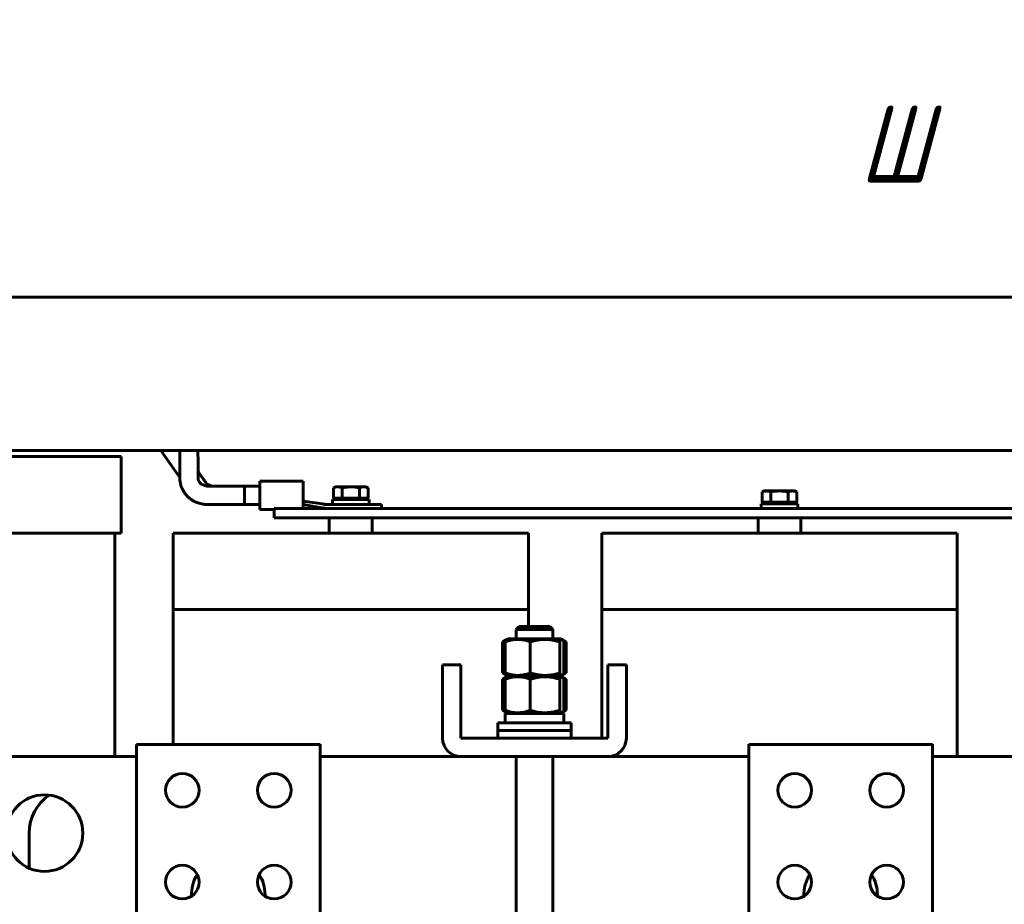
# Model space of a CAD drawing. Header units: millimetres. Extents: x 0 to 297, y 0 to 420.
# Tile 9 of 19: x 102 to 167, y 192 to 250. Entities that reach past the tile are written whole.
import ezdxf

# ---------------------------------------------------------------- set-up
doc = ezdxf.new("R2010")
doc.units = ezdxf.units.MM
doc.linetypes.add('K5LT_BASIC', pattern=[0])
doc.linetypes.add('K5LT_THIN', pattern=[0])
doc.layers.add('Системный слой', color=7, linetype='Continuous')
doc.styles.add('KDIMTEXTSTYLE', font='GOST_AU.SHX', dxfattribs={"width": 0.96, "oblique": 15, "height": 5})
doc.dimstyles.new('KDIMSTYLE (0.20)', dxfattribs={"dimtxt": 5, "dimasz": 1, "dimexe": 2, "dimexo": 0, "dimgap": 1, "dimtad": 1, "dimlfac": 5, "dimtxsty": 'KDIMTEXTSTYLE', "dimsah": 1, "dimcen": 0, "dimdle": 1, "dimadec": 0, "dimazin": 0, "dimtfac": 0.667, "dimtmove": 0, "dimatfit": 3, "dimfxl": 1, "dimtvp": 1, "dimtolj": 1, "dimtzin": 0, "dimarcsym": 0})

# ---------------------------------------------------------------- blocks, each defined once
blk = doc.blocks.new('U0')
at = {"layer": 'Системный слой', "color": 150, "linetype": 'K5LT_BASIC', "lineweight": 60, "true_color": 0x0080ff}
for p, q in [((150.014, 187.843), (150.014, 202.244)), ((150.014, 183.244), (150.014, 186.644))]:
    blk.add_line(p, q, dxfattribs=at)
blk = doc.blocks.new('U1')
at = {"layer": 'Системный слой', "color": 150, "linetype": 'K5LT_BASIC', "lineweight": 60, "true_color": 0x0080ff}
for p, q in [((162.014, 187.844), (162.014, 202.244)), ((162.014, 183.244), (162.014, 186.644))]:
    blk.add_line(p, q, dxfattribs=at)
blk = doc.blocks.new('U2')
at = {"layer": 'Системный слой', "color": 150, "linetype": 'K5LT_BASIC', "lineweight": 60, "true_color": 0x0080ff}
for p, q in [((122.014, 187.844), (122.014, 202.244)), ((122.014, 183.244), (122.014, 186.644))]:
    blk.add_line(p, q, dxfattribs=at)
blk = doc.blocks.new('U11')
at = {"layer": 'Системный слой', "color": 150, "linetype": 'K5LT_BASIC', "lineweight": 60, "true_color": 0x0080ff}
for p, q in [((134.814, 209.144), (134.814, 209.744)), ((134.814, 187.843), (134.814, 201.444))]:
    blk.add_line(p, q, dxfattribs=at)
blk = doc.blocks.new('U12')
at = {"layer": 'Системный слой', "color": 150, "linetype": 'K5LT_BASIC', "lineweight": 60, "true_color": 0x0080ff}
for p, q in [((137.214, 209.144), (137.214, 209.744)), ((137.214, 187.843), (137.214, 201.444))]:
    blk.add_line(p, q, dxfattribs=at)
blk = doc.blocks.new('U36')
at = {"layer": 'Системный слой', "color": 150, "linetype": 'K5LT_BASIC', "lineweight": 60, "true_color": 0x0080ff}
for p, q in [((110.014, 201.444), (101.014, 201.444)), ((131.214, 201.444), (122.014, 201.444)), ((150.014, 201.444), (140.814, 201.444)), ((171.214, 201.444), (162.014, 201.444)), ((190.014, 201.444), (180.814, 201.444)), ((211.014, 201.444), (202.014, 201.444))]:
    blk.add_line(p, q, dxfattribs=at)
blk = doc.blocks.new('U50')
at = {"layer": 'Системный слой', "color": 150, "linetype": 'K5LT_BASIC', "lineweight": 60, "true_color": 0x0080ff}
for p, q in [((137.663, 206.499), (137.718, 206.6)), ((137.718, 206.6), (137.773, 206.654)), ((137.773, 206.654), (137.829, 206.651)), ((137.829, 206.651), (137.865, 206.62)), ((137.865, 206.62), (137.899, 206.568)), ((137.899, 206.568), (137.934, 206.499))]:
    blk.add_line(p, q, dxfattribs=at)
blk = doc.blocks.new('U51')
at = {"layer": 'Системный слой', "color": 150, "linetype": 'K5LT_BASIC', "lineweight": 60, "true_color": 0x0080ff}
for p, q in [((137.665, 204.464), (137.663, 204.468)), ((137.698, 204.399), (137.665, 204.464)), ((137.714, 204.372), (137.698, 204.399)), ((137.722, 204.36), (137.714, 204.372)), ((137.727, 204.355), (137.722, 204.36)), ((137.729, 204.352), (137.727, 204.355)), ((137.73, 204.351), (137.729, 204.352)), ((137.742, 204.337), (137.73, 204.351)), ((137.754, 204.326), (137.742, 204.337)), ((137.759, 204.322), (137.754, 204.326)), ((137.762, 204.32), (137.759, 204.322)), ((137.763, 204.319), (137.762, 204.32)), ((137.764, 204.318), (137.763, 204.319)), ((137.778, 204.311), (137.764, 204.318)), ((137.789, 204.308), (137.778, 204.311)), ((137.794, 204.307), (137.789, 204.308)), ((137.797, 204.307), (137.794, 204.307)), ((137.798, 204.307), (137.797, 204.307)), ((137.799, 204.307), (137.798, 204.307)), ((137.829, 204.316), (137.799, 204.307)), ((137.833, 204.318), (137.829, 204.316)), ((137.851, 204.332), (137.833, 204.318)), ((137.859, 204.341), (137.851, 204.332)), ((137.864, 204.346), (137.859, 204.341)), ((137.866, 204.349), (137.864, 204.346)), ((137.867, 204.35), (137.866, 204.349)), ((137.899, 204.399), (137.867, 204.35)), ((137.934, 204.468), (137.899, 204.399))]:
    blk.add_line(p, q, dxfattribs=at)
blk = doc.blocks.new('U72')
at = {"layer": 'Системный слой', "color": 150, "linetype": 'K5LT_BASIC', "lineweight": 60, "true_color": 0x0080ff}
for p, q in [((114.038, 220.63), (114.032, 221.444)), ((114.042, 220.128), (114.038, 220.63)), ((114.044, 219.877), (114.042, 220.128)), ((114.045, 219.751), (114.044, 219.877)), ((114.045, 219.689), (114.045, 219.751)), ((114.045, 219.657), (114.045, 219.689)), ((114.045, 219.641), (114.045, 219.657)), ((114.045, 219.634), (114.045, 219.641)), ((114.046, 219.63), (114.045, 219.634)), ((114.046, 219.628), (114.046, 219.63)), ((114.046, 219.627), (114.046, 219.628)), ((114.046, 219.626), (114.046, 219.627)), ((114.046, 219.625), (114.046, 219.626)), ((114.046, 219.626), (114.046, 219.626)), ((114.046, 219.626), (114.046, 219.626)), ((114.051, 219.546), (114.046, 219.625)), ((114.046, 219.625), (114.046, 219.625)), ((114.046, 219.625), (114.046, 219.625)), ((114.046, 219.625), (114.046, 219.625)), ((114.058, 219.515), (114.051, 219.546)), ((114.063, 219.499), (114.058, 219.515)), ((114.069, 219.482), (114.063, 219.499)), ((114.071, 219.478), (114.069, 219.482)), ((114.072, 219.475), (114.071, 219.478)), ((114.075, 219.468), (114.072, 219.475)), ((114.076, 219.465), (114.075, 219.468)), ((114.077, 219.464), (114.076, 219.465)), ((114.078, 219.461), (114.077, 219.464)), ((114.079, 219.46), (114.078, 219.461)), ((114.079, 219.458), (114.079, 219.46)), ((114.08, 219.458), (114.079, 219.458)), ((114.08, 219.457), (114.08, 219.458)), ((114.081, 219.455), (114.08, 219.457)), ((114.081, 219.454), (114.081, 219.455)), ((114.082, 219.453), (114.081, 219.454)), ((114.082, 219.452), (114.082, 219.453)), ((114.083, 219.452), (114.082, 219.452)), ((114.083, 219.451), (114.083, 219.452)), ((114.083, 219.45), (114.083, 219.451)), ((114.083, 219.451), (114.083, 219.451)), ((114.083, 219.449), (114.083, 219.45)), ((114.084, 219.449), (114.083, 219.449)), ((114.084, 219.448), (114.084, 219.449)), ((114.084, 219.449), (114.084, 219.449)), ((114.084, 219.447), (114.084, 219.448)), ((114.084, 219.448), (114.084, 219.448)), ((114.084, 219.448), (114.084, 219.448)), ((114.085, 219.446), (114.084, 219.447)), ((114.085, 219.445), (114.085, 219.446)), ((114.085, 219.446), (114.085, 219.446)), ((114.085, 219.446), (114.085, 219.446)), ((114.086, 219.445), (114.085, 219.445)), ((114.086, 219.444), (114.086, 219.445)), ((114.086, 219.443), (114.086, 219.444)), ((114.087, 219.442), (114.086, 219.443)), ((114.086, 219.443), (114.086, 219.443)), ((114.087, 219.441), (114.087, 219.442)), ((114.089, 219.438), (114.087, 219.441)), ((114.087, 219.441), (114.087, 219.441)), ((114.096, 219.423), (114.089, 219.438)), ((114.248, 219.244), (114.096, 219.423)), ((114.606, 219.112), (114.248, 219.244))]:
    blk.add_line(p, q, dxfattribs=at)
blk = doc.blocks.new('U78')
at = {"layer": 'Системный слой', "color": 150, "linetype": 'K5LT_BASIC', "lineweight": 60, "true_color": 0x0080ff}
for p, q in [((112.854, 219.675), (111.615, 221.444)), ((115.082, 217.911), (115.053, 217.911)), ((115.112, 217.911), (115.082, 217.911)), ((115.199, 217.911), (115.112, 217.911)), ((115.242, 217.911), (115.199, 217.911)), ((115.265, 217.911), (115.242, 217.911)), ((115.276, 217.911), (115.265, 217.911)), ((115.282, 217.911), (115.276, 217.911)), ((115.285, 217.911), (115.282, 217.911)), ((115.286, 217.911), (115.285, 217.911)), ((115.287, 217.911), (115.286, 217.911)), ((115.288, 217.911), (115.287, 217.911)), ((115.291, 217.911), (115.288, 217.911)), ((115.295, 217.911), (115.291, 217.911)), ((115.296, 217.911), (115.295, 217.911)), ((115.297, 217.911), (115.296, 217.911)), ((115.298, 217.911), (115.297, 217.911)), ((115.303, 217.911), (115.298, 217.911)), ((115.298, 217.911), (115.298, 217.911)), ((115.319, 217.911), (115.303, 217.911))]:
    blk.add_line(p, q, dxfattribs=at)
blk = doc.blocks.new('U79')
at = {"layer": 'Системный слой', "color": 150, "linetype": 'K5LT_BASIC', "lineweight": 60, "true_color": 0x0080ff}
for p, q in [((114.07, 220.027), (114.042, 220.067)), ((114.275, 219.734), (114.07, 220.027)), ((114.376, 219.591), (114.275, 219.734)), ((114.425, 219.52), (114.376, 219.591)), ((114.452, 219.482), (114.425, 219.52)), ((114.469, 219.458), (114.452, 219.482)), ((114.477, 219.446), (114.469, 219.458)), ((114.482, 219.439), (114.477, 219.446)), ((114.484, 219.436), (114.482, 219.439)), ((114.485, 219.435), (114.484, 219.436)), ((114.485, 219.434), (114.485, 219.435)), ((114.488, 219.431), (114.485, 219.434)), ((114.503, 219.409), (114.488, 219.431)), ((114.514, 219.393), (114.503, 219.409)), ((114.52, 219.385), (114.514, 219.393)), ((114.527, 219.374), (114.52, 219.385)), ((114.529, 219.372), (114.527, 219.374)), ((114.532, 219.368), (114.529, 219.372)), ((114.534, 219.365), (114.532, 219.368)), ((114.535, 219.363), (114.534, 219.365)), ((114.539, 219.358), (114.535, 219.363)), ((114.54, 219.356), (114.539, 219.358)), ((114.542, 219.354), (114.54, 219.356)), ((114.543, 219.352), (114.542, 219.354)), ((114.546, 219.348), (114.543, 219.352)), ((114.548, 219.345), (114.546, 219.348)), ((114.549, 219.344), (114.548, 219.345)), ((114.549, 219.343), (114.549, 219.344)), ((114.55, 219.343), (114.549, 219.343)), ((114.552, 219.34), (114.55, 219.343)), ((114.554, 219.337), (114.552, 219.34)), ((114.556, 219.335), (114.554, 219.337)), ((114.559, 219.331), (114.556, 219.335)), ((114.561, 219.328), (114.559, 219.331)), ((114.562, 219.327), (114.561, 219.328)), ((114.562, 219.326), (114.562, 219.327)), ((114.563, 219.326), (114.562, 219.326)), ((114.566, 219.322), (114.563, 219.326)), ((114.57, 219.317), (114.566, 219.322)), ((114.574, 219.312), (114.57, 219.317)), ((114.577, 219.309), (114.574, 219.312)), ((114.579, 219.307), (114.577, 219.309)), ((114.581, 219.305), (114.579, 219.307)), ((114.583, 219.303), (114.581, 219.305)), ((114.585, 219.301), (114.583, 219.303)), ((114.589, 219.297), (114.585, 219.301)), ((114.592, 219.294), (114.589, 219.297)), ((114.594, 219.292), (114.592, 219.294)), ((114.595, 219.291), (114.594, 219.292)), ((114.603, 219.284), (114.595, 219.291)), ((114.595, 219.291), (114.595, 219.291)), ((114.607, 219.28), (114.603, 219.284)), ((114.609, 219.279), (114.607, 219.28)), ((114.61, 219.278), (114.609, 219.279)), ((114.61, 219.277), (114.61, 219.278)), ((114.612, 219.276), (114.61, 219.277)), ((114.61, 219.277), (114.61, 219.277)), ((114.613, 219.275), (114.612, 219.276)), ((114.614, 219.274), (114.613, 219.275)), ((114.615, 219.273), (114.614, 219.274)), ((114.614, 219.274), (114.614, 219.274)), ((114.616, 219.272), (114.615, 219.273)), ((114.615, 219.273), (114.615, 219.273)), ((114.617, 219.271), (114.616, 219.272)), ((114.616, 219.272), (114.616, 219.272)), ((114.618, 219.27), (114.617, 219.271)), ((114.619, 219.27), (114.618, 219.27)), ((114.619, 219.269), (114.619, 219.27)), ((114.62, 219.269), (114.619, 219.269)), ((114.619, 219.269), (114.619, 219.269)), ((114.62, 219.268), (114.62, 219.269)), ((114.621, 219.268), (114.62, 219.268)), ((114.621, 219.267), (114.621, 219.268)), ((114.621, 219.268), (114.621, 219.268)), ((114.621, 219.268), (114.621, 219.268)), ((114.622, 219.267), (114.621, 219.267)), ((114.623, 219.266), (114.622, 219.267)), ((114.622, 219.267), (114.622, 219.267)), ((114.622, 219.267), (114.622, 219.267)), ((114.622, 219.267), (114.622, 219.267)), ((114.624, 219.266), (114.623, 219.266)), ((114.623, 219.266), (114.623, 219.266)), ((114.624, 219.265), (114.624, 219.266)), ((114.624, 219.266), (114.624, 219.266)), ((114.625, 219.265), (114.624, 219.265)), ((114.625, 219.264), (114.625, 219.265)), ((114.626, 219.264), (114.625, 219.264)), ((114.626, 219.263), (114.626, 219.264)), ((114.626, 219.264), (114.626, 219.264)), ((114.626, 219.264), (114.626, 219.264)), ((114.626, 219.264), (114.626, 219.264)), ((114.627, 219.263), (114.626, 219.263)), ((114.627, 219.262), (114.627, 219.263)), ((114.628, 219.262), (114.627, 219.262)), ((114.631, 219.259), (114.628, 219.262)), ((114.628, 219.262), (114.628, 219.262)), ((114.635, 219.256), (114.631, 219.259)), ((114.64, 219.252), (114.635, 219.256)), ((114.642, 219.25), (114.64, 219.252)), ((114.643, 219.249), (114.642, 219.25)), ((114.644, 219.249), (114.643, 219.249)), ((114.645, 219.248), (114.644, 219.249)), ((114.646, 219.247), (114.645, 219.248)), ((114.645, 219.248), (114.645, 219.248)), ((114.647, 219.247), (114.646, 219.247)), ((114.646, 219.247), (114.646, 219.247)), ((114.646, 219.247), (114.646, 219.247)), ((114.647, 219.246), (114.647, 219.247)), ((114.676, 219.225), (114.647, 219.246)), ((114.776, 219.169), (114.676, 219.225)), ((114.832, 219.147), (114.776, 219.169)), ((114.862, 219.138), (114.832, 219.147)), ((114.877, 219.133), (114.862, 219.138)), ((114.885, 219.131), (114.877, 219.133)), ((114.889, 219.13), (114.885, 219.131)), ((114.891, 219.13), (114.889, 219.13)), ((114.892, 219.13), (114.891, 219.13)), ((114.893, 219.13), (114.892, 219.13)), ((114.893, 219.129), (114.893, 219.13)), ((114.893, 219.13), (114.893, 219.13)), ((114.893, 219.13), (114.893, 219.13)), ((114.894, 219.129), (114.893, 219.129)), ((114.895, 219.129), (114.894, 219.129)), ((114.894, 219.129), (114.894, 219.129)), ((114.896, 219.129), (114.895, 219.129)), ((114.895, 219.129), (114.895, 219.129)), ((114.895, 219.129), (114.895, 219.129)), ((114.897, 219.129), (114.896, 219.129)), ((114.898, 219.129), (114.897, 219.129)), ((114.897, 219.129), (114.897, 219.129)), ((114.898, 219.128), (114.898, 219.129)), ((114.899, 219.128), (114.898, 219.128)), ((114.898, 219.128), (114.898, 219.128)), ((114.9, 219.128), (114.899, 219.128)), ((114.899, 219.128), (114.899, 219.128)), ((114.899, 219.128), (114.899, 219.128)), ((114.901, 219.128), (114.9, 219.128)), ((114.902, 219.128), (114.901, 219.128)), ((114.902, 219.127), (114.902, 219.128)), ((114.909, 219.126), (114.902, 219.127)), ((114.914, 219.125), (114.909, 219.126)), ((114.917, 219.124), (114.914, 219.125)), ((114.918, 219.124), (114.917, 219.124)), ((114.919, 219.124), (114.918, 219.124)), ((114.921, 219.123), (114.919, 219.124)), ((114.919, 219.124), (114.919, 219.124)), ((114.926, 219.122), (114.921, 219.123)), ((114.928, 219.122), (114.926, 219.122)), ((114.939, 219.12), (114.928, 219.122)), ((114.943, 219.119), (114.939, 219.12)), ((114.948, 219.118), (114.943, 219.119)), ((114.952, 219.117), (114.948, 219.118)), ((114.954, 219.117), (114.952, 219.117)), ((114.955, 219.117), (114.954, 219.117)), ((114.956, 219.117), (114.955, 219.117)), ((114.959, 219.116), (114.956, 219.117)), ((114.966, 219.115), (114.959, 219.116)), ((114.972, 219.115), (114.966, 219.115)), ((115.026, 219.111), (114.972, 219.115))]:
    blk.add_line(p, q, dxfattribs=at)
blk = doc.blocks.new('U90')
at = {"layer": 'Системный слой', "color": 150, "linetype": 'K5LT_BASIC', "lineweight": 60, "true_color": 0x0080ff}
for p, q in [((134.289, 209.144), (134.421, 209.144)), ((134.421, 209.144), (137.739, 209.144))]:
    blk.add_line(p, q, dxfattribs=at)
blk = doc.blocks.new('U91')
at = {"layer": 'Системный слой', "color": 150, "linetype": 'K5LT_BASIC', "lineweight": 60, "true_color": 0x0080ff}
for p, q in [((137.663, 208.939), (137.718, 209.04)), ((137.718, 209.04), (137.773, 209.094)), ((137.773, 209.094), (137.829, 209.091)), ((137.829, 209.091), (137.865, 209.06)), ((137.865, 209.06), (137.899, 209.008)), ((137.899, 209.008), (137.934, 208.939))]:
    blk.add_line(p, q, dxfattribs=at)
blk = doc.blocks.new('U92')
at = {"layer": 'Системный слой', "color": 150, "linetype": 'K5LT_BASIC', "lineweight": 60, "true_color": 0x0080ff}
for p, q in [((137.7, 206.835), (137.663, 206.908)), ((137.755, 206.765), (137.7, 206.835)), ((137.811, 206.748), (137.755, 206.765)), ((137.829, 206.756), (137.811, 206.748)), ((137.865, 206.787), (137.829, 206.756)), ((137.899, 206.839), (137.865, 206.787)), ((137.934, 206.908), (137.899, 206.839))]:
    blk.add_line(p, q, dxfattribs=at)
blk = doc.blocks.new('U116')
at = {"layer": 'Системный слой', "color": 150, "linetype": 'K5LT_BASIC', "lineweight": 60, "true_color": 0x0080ff}
for p, q in [((134.007, 204.429), (133.936, 204.468)), ((134.078, 204.394), (134.007, 204.429)), ((134.15, 204.365), (134.078, 204.394))]:
    blk.add_line(p, q, dxfattribs=at)
blk = doc.blocks.new('U117')
at = {"layer": 'Системный слой', "color": 150, "linetype": 'K5LT_BASIC', "lineweight": 60, "true_color": 0x0080ff}
for p, q in [((137.878, 206.602), (137.95, 206.573)), ((137.95, 206.573), (138.021, 206.538)), ((138.021, 206.538), (138.092, 206.499))]:
    blk.add_line(p, q, dxfattribs=at)
blk = doc.blocks.new('U118')
at = {"layer": 'Системный слой', "color": 150, "linetype": 'K5LT_BASIC', "lineweight": 60, "true_color": 0x0080ff}
for p, q in [((133.936, 206.499), (134.007, 206.538)), ((134.007, 206.538), (134.078, 206.573)), ((134.078, 206.573), (134.15, 206.602))]:
    blk.add_line(p, q, dxfattribs=at)
blk = doc.blocks.new('U119')
at = {"layer": 'Системный слой', "color": 150, "linetype": 'K5LT_BASIC', "lineweight": 60, "true_color": 0x0080ff}
for p, q in [((137.95, 204.394), (137.878, 204.365)), ((138.021, 204.429), (137.95, 204.394)), ((138.092, 204.468), (138.021, 204.429))]:
    blk.add_line(p, q, dxfattribs=at)
blk = doc.blocks.new('U132')
at = {"layer": 'Системный слой', "color": 150, "linetype": 'K5LT_BASIC', "lineweight": 60, "true_color": 0x0080ff}
for start, end in [(147.27132, 182.86584), (0, 32.72868), (357.13416, 0)]:
    blk.add_arc((156.014, 192.444), 2.4, start, end, dxfattribs=at)
blk = doc.blocks.new('U137')
at = {"layer": 'Системный слой', "color": 150, "linetype": 'K5LT_BASIC', "lineweight": 60, "true_color": 0x0080ff}
for start, end in [(147.27132, 182.86584), (0, 32.72868), (357.13416, 0)]:
    blk.add_arc((116.014, 192.444), 2.4, start, end, dxfattribs=at)
blk = doc.blocks.new('U139')
at = {"layer": 'Системный слой', "color": 150, "linetype": 'K5LT_BASIC', "lineweight": 60, "true_color": 0x0080ff}
for p, q in [((122.814, 218.23), (125.019, 218.23)), ((125.019, 218.23), (125.214, 218.23))]:
    blk.add_line(p, q, dxfattribs=at)
blk = doc.blocks.new('U143')
at = {"layer": 'Системный слой', "color": 150, "linetype": 'K5LT_BASIC', "lineweight": 60, "true_color": 0x0080ff}
for p, q in [((134.007, 208.978), (134.078, 209.013)), ((134.078, 209.013), (134.15, 209.042)), ((133.936, 208.939), (134.007, 208.978))]:
    blk.add_line(p, q, dxfattribs=at)
blk = doc.blocks.new('U144')
at = {"layer": 'Системный слой', "color": 150, "linetype": 'K5LT_BASIC', "lineweight": 60, "true_color": 0x0080ff}
for p, q in [((137.878, 209.042), (137.95, 209.013)), ((137.95, 209.013), (138.021, 208.978)), ((138.021, 208.978), (138.092, 208.939))]:
    blk.add_line(p, q, dxfattribs=at)
blk = doc.blocks.new('U145')
at = {"layer": 'Системный слой', "color": 150, "linetype": 'K5LT_BASIC', "lineweight": 60, "true_color": 0x0080ff}
for p, q in [((137.95, 206.834), (137.878, 206.805)), ((138.021, 206.869), (137.95, 206.834)), ((138.092, 206.908), (138.021, 206.869))]:
    blk.add_line(p, q, dxfattribs=at)
blk = doc.blocks.new('U146')
at = {"layer": 'Системный слой', "color": 150, "linetype": 'K5LT_BASIC', "lineweight": 60, "true_color": 0x0080ff}
for p, q in [((134.007, 206.869), (133.936, 206.908)), ((134.078, 206.834), (134.007, 206.869)), ((134.15, 206.805), (134.078, 206.834))]:
    blk.add_line(p, q, dxfattribs=at)
blk = doc.blocks.new('KDIMARROW_01')
at = {"layer": 'Системный слой'}
blk.add_hatch(color=0, dxfattribs=at).paths.add_polyline_path([(-5, -0.658), (0, 0), (-5, 0.658), (-4.5, 0)])
at = {"layer": 'Системный слой', "color": 0, "linetype": 'K5LT_THIN', "lineweight": 18}
for p, q in [((-4.5, 0), (-5, 0.658)), ((-5, 0.658), (0, 0)), ((0, 0), (-5, -0.658)), ((-5, -0.658), (-4.5, 0)), ((0, 0), (-1, 0))]:
    blk.add_line(p, q, dxfattribs=at)

msp = doc.modelspace()

# ---------------------------------------------------------------- linework, layer by layer
at = {"layer": 'Системный слой', "color": 150, "linetype": 'K5LT_BASIC', "lineweight": 60, "true_color": 0x0080ff}
for p, q in [((224.014, 231.4436), (88.014, 231.4436)), ((217.014, 221.4436), (95.014, 221.4436)), ((112.8547, 219.6024), (112.8408, 221.4436)), ((94.214, 221.0436), (109.014, 221.0436)), ((109.014, 221.0436), (109.014, 216.0436)), ((120.9117, 219.4443), (118.0762, 219.4443)), ((118.0762, 219.4443), (118.0762, 217.5768)), ((120.9117, 219.4443), (120.9117, 217.9105)), ((114.9768, 219.1109), (114.6495, 219.1109)), ((117.0762, 219.1109), (114.9768, 219.1109)), ((115.053, 219.1109), (115.0526, 219.1109)), ((117.0762, 219.1109), (118.0762, 219.1109)), ((117.0762, 217.9109), (117.0762, 219.1109)), ((123.036, 219.0604), (122.8847, 219.0054)), ((122.8847, 218.3304), (122.8847, 219.0054)), ((123.167, 219.0604), (123.036, 219.0604)), ((124.014, 219.0604), (123.167, 219.0604)), ((123.4493, 218.3304), (123.4493, 219.0054)), ((124.014, 219.0604), (124.861, 219.0604)), ((124.5786, 218.3304), (124.5786, 219.0054)), ((124.992, 219.0604), (124.861, 219.0604)), ((124.992, 219.0604), (125.1433, 219.0054)), ((125.1433, 218.3304), (125.1433, 219.0054)), ((151.036, 218.7936), (150.8847, 218.7385)), ((150.8847, 218.0636), (150.8847, 218.7385)), ((151.167, 218.7936), (151.036, 218.7936)), ((152.014, 218.7936), (151.167, 218.7936)), ((151.4493, 218.0636), (151.4493, 218.7385)), ((152.014, 218.7936), (152.861, 218.7936)), ((152.5786, 218.0636), (152.5786, 218.7385)), ((152.992, 218.7936), (152.861, 218.7936)), ((152.992, 218.7936), (153.1433, 218.7385)), ((153.1433, 218.0636), (153.1433, 218.7385)), ((122.145, 217.9487), (120.9117, 218.1249)), ((122.814, 217.9104), (122.814, 218.2304)), ((123.0969, 218.3304), (122.8847, 218.3304)), ((123.126, 218.2304), (123.026, 218.3304)), ((123.4493, 218.3304), (123.2371, 218.3304)), ((123.8738, 218.3304), (123.4493, 218.3304)), ((124.5786, 218.3304), (124.1542, 218.3304)), ((124.7909, 218.3304), (124.5786, 218.3304)), ((124.902, 218.2304), (125.002, 218.3304)), ((125.1433, 218.3304), (124.9311, 218.3304)), ((125.214, 217.9104), (125.214, 218.2304)), ((151.0969, 218.0636), (150.8847, 218.0636)), ((151.126, 217.9636), (151.026, 218.0636)), ((151.4493, 218.0636), (151.2371, 218.0636)), ((151.8738, 218.0636), (151.4493, 218.0636)), ((152.5786, 218.0636), (152.1542, 218.0636)), ((152.7909, 218.0636), (152.5786, 218.0636)), ((152.902, 217.9636), (153.002, 218.0636)), ((153.1433, 218.0636), (152.9311, 218.0636)), ((117.0762, 217.9109), (118.0762, 217.9109)), ((119.014, 217.5768), (118.0762, 217.5768)), ((119.014, 217.6436), (213.014, 217.6436)), ((119.014, 217.6436), (119.014, 217.0436)), ((121.9909, 217.7186), (120.9117, 217.9105)), ((120.9117, 217.9105), (120.9117, 217.6436)), ((122.0033, 217.7164), (121.9909, 217.7186)), ((122.145, 217.9487), (122.1476, 217.9483)), ((122.1475, 217.9483), (122.2075, 217.9398)), ((122.4128, 217.9104), (122.5679, 217.9104)), ((126.0155, 217.9104), (122.5679, 217.9104)), ((126.0155, 217.9104), (126.0155, 217.6436)), ((150.814, 217.6436), (150.814, 217.9636)), ((150.814, 217.9636), (153.214, 217.9636)), ((153.214, 217.6436), (153.214, 217.9636)), ((119.014, 217.0436), (213.014, 217.0436)), ((122.614, 217.0436), (122.614, 216.0436)), ((125.414, 217.0436), (125.414, 216.0436)), ((150.614, 217.0436), (150.614, 216.0436)), ((153.414, 217.0436), (153.414, 216.0436)), ((94.014, 216.0436), (109.014, 216.0436)), ((108.614, 216.0436), (108.614, 201.4436)), ((112.414, 216.0436), (112.414, 211.0436)), ((112.414, 216.0436), (135.614, 216.0436)), ((135.614, 216.0436), (135.614, 211.0436)), ((140.414, 216.0436), (140.414, 211.0436)), ((140.414, 216.0436), (163.614, 216.0436)), ((163.614, 216.0436), (163.614, 211.0436)), ((112.414, 211.0436), (112.414, 202.2436)), ((112.414, 211.0436), (135.614, 211.0436)), ((112.414, 211.0436), (135.614, 211.0436)), ((135.614, 211.0436), (135.614, 209.9436)), ((140.414, 211.0436), (140.414, 202.6436)), ((140.414, 211.0436), (163.614, 211.0436)), ((140.414, 211.0436), (163.614, 211.0436)), ((163.614, 211.0436), (163.614, 201.4436)), ((135.014, 209.9436), (134.814, 209.7436)), ((137.0174, 209.7436), (134.814, 209.7436)), ((135.014, 209.9436), (137.014, 209.9436)), ((137.014, 209.9436), (137.214, 209.7436)), ((137.214, 209.7436), (137.0174, 209.7436)), ((134.1985, 209.0913), (133.9355, 208.9395)), ((134.289, 209.1436), (134.1985, 209.0913)), ((137.739, 209.1436), (137.8294, 209.0913)), ((137.8294, 209.0913), (138.0924, 208.9395)), ((133.9355, 208.9395), (133.9355, 206.9076)), ((134.0941, 208.9395), (134.0941, 206.9076)), ((135.7435, 208.9395), (135.7435, 206.9076)), ((137.6634, 208.9395), (137.6634, 206.9076)), ((137.9339, 208.9395), (137.9339, 206.9076)), ((138.0924, 208.9395), (138.0924, 206.9076)), ((130.014, 207.4436), (131.214, 207.4436)), ((130.014, 206.2436), (130.014, 207.4436)), ((131.214, 207.4436), (131.214, 206.2436)), ((140.814, 206.2436), (140.814, 207.4436)), ((140.814, 207.4436), (142.014, 207.4436)), ((142.014, 207.4436), (142.014, 206.2436)), ((134.1986, 206.7558), (133.9355, 206.9076)), ((134.1985, 206.6513), (133.9355, 206.4995)), ((133.9355, 206.4995), (133.9355, 204.4676)), ((134.0941, 206.4995), (134.0941, 204.4676)), ((134.289, 206.7036), (134.1985, 206.7558)), ((134.289, 206.7036), (134.1985, 206.6513)), ((134.289, 206.7036), (137.739, 206.7036)), ((134.289, 206.7036), (137.739, 206.7036)), ((135.7435, 206.4995), (135.7435, 204.4676)), ((137.6634, 206.4995), (137.6634, 204.4676)), ((137.739, 206.7036), (138.0924, 206.9076)), ((137.739, 206.7036), (137.8295, 206.7558)), ((137.739, 206.7036), (137.8294, 206.6513)), ((137.8294, 206.6513), (138.0924, 206.4995)), ((137.9339, 206.4995), (137.9339, 204.4676)), ((138.0924, 206.4995), (138.0924, 204.4676)), ((130.014, 206.2436), (130.014, 202.6436)), ((131.214, 202.6436), (131.214, 206.2436)), ((140.814, 206.2436), (140.814, 202.6436)), ((142.014, 202.6436), (142.014, 206.2436)), ((134.1986, 204.3158), (133.9355, 204.4676)), ((134.104, 203.6436), (134.104, 204.2636)), ((134.104, 204.2636), (137.924, 204.2636)), ((134.289, 204.2636), (134.1985, 204.3158)), ((137.739, 204.2636), (137.8295, 204.3158)), ((137.8295, 204.3158), (138.0924, 204.4676)), ((137.924, 203.6436), (137.924, 204.2636)), ((133.614, 203.1436), (133.614, 203.6436)), ((133.614, 203.6436), (138.414, 203.6436)), ((138.414, 203.1436), (138.414, 203.6436)), ((140.814, 202.6436), (131.214, 202.6436)), ((133.614, 202.6436), (133.614, 203.1436)), ((133.614, 203.1436), (138.414, 203.1436)), ((133.614, 203.1436), (138.414, 203.1436)), ((138.414, 202.6436), (138.414, 203.1436)), ((110.014, 202.2436), (122.014, 202.2436)), ((110.014, 183.2436), (110.014, 202.2436)), ((150.014, 202.2436), (162.014, 202.2436)), ((131.214, 201.4436), (140.814, 201.4436)), ((103.014, 194.1523), (103.014, 196.4436))]:
    msp.add_line(p, q, dxfattribs=at)
for centre, radius in [((113.014, 199.2436), 1.1), ((119.014, 199.2436), 1.1), ((153.014, 199.2436), 1.1), ((159.014, 199.2436), 1.1), ((104.014, 196.4436), 2.5), ((113.014, 193.2436), 1.1), ((119.014, 193.2436), 1.1), ((153.014, 193.2436), 1.1), ((159.014, 193.2436), 1.1)]:
    msp.add_circle(centre, radius, dxfattribs=at)
for centre, radius, start, end in [((131.214, 202.6436), 1.2, 180, 270), ((140.814, 202.6436), 1.2, 270, 0), ((106.014, 196.4436), 3, 124.228866, 180)]:
    msp.add_arc(centre, radius, start, end, dxfattribs=at)
for points, knots in [([(117.0762, 217.9109), (117.0309, 217.9109), (116.9855, 217.9109), (116.9128, 217.9109), (116.8854, 217.9109), (116.8442, 217.9109), (116.8305, 217.9109), (116.81, 217.9109), (116.8031, 217.9109), (116.7928, 217.9109), (116.7894, 217.9109), (116.7843, 217.9109), (116.7825, 217.9109), (116.78, 217.9109), (116.7791, 217.9109), (116.7778, 217.9109), (116.7774, 217.9109), (116.7767, 217.9109), (116.7765, 217.9109), (116.776, 217.9109), (116.7758, 217.9109), (116.7753, 217.9109), (116.7751, 217.9109), (116.7746, 217.9109), (116.7744, 217.9109), (116.7737, 217.9109), (116.7733, 217.9109), (116.7722, 217.9109), (116.7715, 217.9109), (116.77, 217.9109), (116.769, 217.9109), (116.7664, 217.9109), (116.7647, 217.9109), (116.7603, 217.9109), (116.7576, 217.9109), (116.7513, 217.9109), (116.7477, 217.9109), (116.7372, 217.9109), (116.7303, 217.9109), (116.7127, 217.9109), (116.702, 217.9109), (116.6767, 217.9109), (116.6621, 217.9109), (116.6201, 217.9109), (116.5927, 217.9109), (116.5224, 217.9109), (116.4795, 217.9109), (116.3783, 217.9109), (116.3199, 217.9109), (116.1519, 217.9109), (116.0423, 217.9109), (115.9076, 217.9109), (115.8823, 217.9109), (115.8508, 217.9109), (115.8447, 217.9109), (115.8262, 217.9109), (115.8139, 217.9109), (115.7769, 217.9109), (115.7523, 217.9109), (115.6784, 217.9109), (115.629, 217.9109), (115.5196, 217.9109), (115.4596, 217.9109), (115.368, 217.9109), (115.3371, 217.9109), (115.2974, 217.9109), (115.2886, 217.9109), (115.271, 217.9109), (115.2622, 217.9109), (115.2503, 217.9109), (115.2472, 217.9109), (115.2378, 217.9109), (115.2315, 217.9109), (115.2127, 217.9109), (115.2002, 217.9109), (115.1626, 217.9109), (115.1376, 217.9109), (115.0927, 217.9109), (115.0729, 217.9109), (115.047, 217.9109), (115.0411, 217.9109), (115.0161, 217.9109), (114.9972, 217.9109), (114.9736, 217.9109), (114.9689, 217.9109), (114.9596, 217.9109), (114.9549, 217.9109), (114.9481, 217.9109), (114.946, 217.9109), (114.9398, 217.9109), (114.9357, 217.9109), (114.9235, 217.9109), (114.9155, 217.9109), (114.8918, 217.9109), (114.8764, 217.9109), (114.8303, 217.9109), (114.8005, 217.9109), (114.7413, 217.9109), (114.7134, 217.9109), (114.662, 217.9109), (114.6388, 217.9108), (114.5896, 217.9119), (114.5638, 217.9132), (114.509, 217.917), (114.4801, 217.9197), (114.3903, 217.9301), (114.3329, 217.9392), (114.2233, 217.9609), (114.1709, 217.9733), (114.0683, 218.0024), (114.0199, 218.0183), (113.9214, 218.0563), (113.8701, 218.0788), (113.7563, 218.1351), (113.6949, 218.1701), (113.6119, 218.2239), (113.5886, 218.2398), (113.5196, 218.2893), (113.4752, 218.3245), (113.4041, 218.3866), (113.3764, 218.4125), (113.2993, 218.4894), (113.2521, 218.5427), (113.165, 218.654), (113.1251, 218.7122), (113.0539, 218.8309), (113.0224, 218.8912), (112.9739, 219.0014), (112.955, 219.052), (112.9183, 219.1676), (112.9018, 219.2325), (112.8757, 219.3618), (112.8656, 219.4291), (112.8568, 219.5316), (112.855, 219.5669), (112.8547, 219.6024)], [0, 0, 0, 0, 0.9411655, 0.9411655, 1.5100373, 1.5100373, 1.7944732, 1.7944732, 1.9366912, 1.9366912, 2.0078001, 2.0078001, 2.0433546, 2.0433546, 2.0611319, 2.0611319, 2.0700205, 2.0700205, 2.0748854, 2.0748854, 2.0797502, 2.0797502, 2.0846151, 2.0846151, 2.08948, 2.08948, 2.0983686, 2.0983686, 2.1122727, 2.1122727, 2.1311922, 2.1311922, 2.1667467, 2.1667467, 2.2223629, 2.2223629, 2.298041, 2.298041, 2.440259, 2.440259, 2.6627241, 2.6627241, 2.9654364, 2.9654364, 3.5343082, 3.5343082, 4.4241687, 4.4241687, 5.635018, 5.635018, 7.9105052, 7.9105052, 8.4364858, 8.4364858, 8.5645218, 8.5645218, 8.8205761, 8.8205761, 9.3325758, 9.3325758, 10.3558327, 10.3558327, 11.5986428, 11.5986428, 12.2206201, 12.2206201, 12.3969428, 12.3969428, 12.5732656, 12.5732656, 12.6359853, 12.6359853, 12.7613992, 12.7613992, 13.0121752, 13.0121752, 13.5139158, 13.5139158, 13.9157932, 13.9157932, 14.0367977, 14.0367977, 14.4244354, 14.4244354, 14.5213448, 14.5213448, 14.6182543, 14.6182543, 14.6619442, 14.6619442, 14.7494414, 14.7494414, 14.9249261, 14.9249261, 15.2780256, 15.2780256, 15.9941911, 15.9941911, 16.5678461, 16.5678461, 17.0102606, 17.0102606, 17.5503791, 17.5503791, 18.1710137, 18.1710137, 19.3818073, 19.3818073, 20.5160965, 20.5160965, 21.5636628, 21.5636628, 22.7315921, 22.7315921, 24.211288, 24.211288, 24.8055189, 24.8055189, 25.9939807, 25.9939807, 26.7909902, 26.7909902, 28.2871403, 28.2871403, 29.7832904, 29.7832904, 31.2547786, 31.2547786, 32.3827257, 32.3827257, 33.7942798, 33.7942798, 35.2485314, 35.2485314, 36, 36, 36, 36]), ([(114.6495, 219.1109), (114.6485, 219.1109), (114.6475, 219.1109), (114.6455, 219.1109), (114.6446, 219.1109), (114.6429, 219.1109), (114.6421, 219.1109), (114.6406, 219.1109), (114.6399, 219.1109), (114.6377, 219.1109), (114.6362, 219.1109), (114.632, 219.111), (114.6292, 219.111), (114.6235, 219.1111), (114.6207, 219.1112), (114.614, 219.1114), (114.6102, 219.1115), (114.6064, 219.1117)], [0, 0, 0, 0, 0.03107235, 0.03107235, 0.05947298, 0.05947298, 0.08235975, 0.08235975, 0.10524653, 0.10524653, 0.14938848, 0.14938848, 0.23441012, 0.23441012, 0.32197529, 0.32197529, 0.43782586, 0.43782586, 0.43782586, 0.43782586]), ([(115.0526, 219.1109), (115.0508, 219.1109), (115.049, 219.1109), (115.0455, 219.1109), (115.0438, 219.1109), (115.0402, 219.1109), (115.0385, 219.111), (115.035, 219.111), (115.0332, 219.111), (115.0303, 219.1111), (115.0291, 219.1111), (115.0276, 219.1111), (115.0274, 219.1111), (115.027, 219.1112), (115.0268, 219.1112), (115.0265, 219.1112), (115.0263, 219.1112), (115.0261, 219.1112)], [0, 0, 0, 0, 0.03009212, 0.03009212, 0.06018424, 0.06018424, 0.09027637, 0.09027637, 0.12036849, 0.12036849, 0.14039627, 0.14039627, 0.14496907, 0.14496907, 0.1477109, 0.1477109, 0.15046061, 0.15046061, 0.15046061, 0.15046061]), ([(123.4493, 219.0054), (123.5428, 219.0224), (123.6374, 219.0364), (123.8258, 219.0554), (123.92, 219.0604), (124.014, 219.0604)], [0.004802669, 0.004802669, 0.004802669, 0.004802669, 0.006225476, 0.006225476, 0.0076482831, 0.0076482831, 0.0076482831, 0.0076482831]), ([(151.4493, 218.7385), (151.5428, 218.7555), (151.6374, 218.7695), (151.8258, 218.7885), (151.92, 218.7936), (152.014, 218.7936)], [0.004802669, 0.004802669, 0.004802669, 0.004802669, 0.006225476, 0.006225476, 0.0076482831, 0.0076482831, 0.0076482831, 0.0076482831]), ([(123.2371, 218.3304), (123.2138, 218.3238), (123.167, 218.3171), (123.1203, 218.3238), (123.0969, 218.3304)], [0, 0, 0, 0, 2.5000056, 5, 5, 5, 5]), ([(124.014, 218.3204), (124.0081, 218.3204), (123.9964, 218.3205), (123.9789, 218.321), (123.9643, 218.3217), (123.9526, 218.3223), (123.9439, 218.3229), (123.9351, 218.3236), (123.9234, 218.3246), (123.9087, 218.326), (123.8911, 218.3281), (123.8795, 218.3296), (123.8738, 218.3304)], [0, 0, 0, 0, 0.125, 0.25, 0.375, 0.4375, 0.5, 0.5625, 0.625, 0.75, 0.875, 1, 1, 1, 1]), ([(151.2371, 218.0636), (151.2138, 218.0569), (151.167, 218.0502), (151.1203, 218.0569), (151.0969, 218.0636)], [0, 0, 0, 0, 2.5000056, 5, 5, 5, 5]), ([(152.014, 218.0536), (152.0081, 218.0536), (151.9964, 218.0537), (151.9789, 218.0541), (151.9643, 218.0548), (151.9526, 218.0555), (151.9439, 218.0561), (151.9351, 218.0567), (151.9234, 218.0577), (151.9087, 218.0592), (151.8911, 218.0612), (151.8795, 218.0628), (151.8738, 218.0636)], [0, 0, 0, 0, 0.125, 0.25, 0.375, 0.4375, 0.5, 0.5625, 0.625, 0.75, 0.875, 1, 1, 1, 1]), ([(122.4128, 217.6436), (122.3493, 217.6564), (122.2836, 217.6684), (122.1472, 217.6919), (122.0763, 217.7035), (122.0033, 217.7164)], [0, 0, 0, 0, 0.0011692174, 0.0011692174, 0.0023384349, 0.0023384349, 0.0023384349, 0.0023384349]), ([(122.4128, 217.9104), (122.392, 217.9136), (122.3714, 217.9166), (122.3391, 217.9213), (122.3286, 217.9228), (122.3123, 217.9251), (122.3069, 217.9259), (122.2959, 217.9274), (122.2906, 217.9282), (122.2734, 217.9306), (122.2564, 217.933), (122.2395, 217.9354), (122.2284, 217.9369), (122.2231, 217.9377), (122.1941, 217.9417), (122.1708, 217.945), (122.1475, 217.9483)], [0, 0, 0, 0, 0.25, 0.25, 0.375, 0.375, 0.4375, 0.4375, 0.5, 0.5, 0.625, 0.6875, 0.6875, 0.75, 0.75, 1, 1, 1, 1]), ([(134.0941, 208.9395), (134.1972, 208.977), (134.349, 209.0246), (134.5364, 209.0649), (134.6538, 209.0834), (134.7592, 209.0948), (134.8493, 209.0996), (134.9416, 209.1007), (135.0346, 209.0979), (135.1459, 209.0882), (135.2381, 209.0752), (135.3476, 209.0554), (135.5116, 209.0177), (135.6549, 208.9717), (135.7435, 208.9395)], [0, 0, 0, 0, 2.8814613, 4.2007918, 5.12203, 6.0737295, 7.054851, 7.5526049, 8.5536622, 9.549854, 10.5399482, 11.0322282, 12.5081996, 15, 15, 15, 15]), ([(134.1985, 209.0913), (134.1892, 209.086), (134.1666, 209.067), (134.1318, 209.0174), (134.1064, 208.9668), (134.0941, 208.9395)], [0, 0, 0, 0, 1.5734711, 3.8428207, 6, 6, 6, 6]), ([(135.7435, 208.9395), (135.811, 208.9606), (135.932, 208.9955), (136.0737, 209.0289), (136.1843, 209.0512), (136.2813, 209.0681), (136.4015, 209.0842), (136.5261, 209.0954), (136.6534, 209.1008), (136.7817, 209.1001), (136.9101, 209.0933), (137.0438, 209.0798), (137.2136, 209.0545), (137.4225, 209.0101), (137.5821, 208.9649), (137.6634, 208.9395)], [0, 0, 0, 0, 1.7574755, 3.1079822, 3.5727801, 4.521117, 5.5143802, 6.5389537, 7.5882315, 8.6450228, 9.7032882, 10.765137, 11.9622257, 13.9323, 16, 16, 16, 16]), ([(135.7435, 206.9076), (135.6404, 206.8701), (135.4885, 206.8226), (135.3012, 206.7823), (135.1838, 206.7637), (135.0784, 206.7524), (134.9882, 206.7475), (134.896, 206.7464), (134.803, 206.7492), (134.6917, 206.7589), (134.5995, 206.772), (134.49, 206.7917), (134.326, 206.8295), (134.1827, 206.8754), (134.0941, 206.9076)], [0, 0, 0, 0, 2.8814613, 4.2007918, 5.12203, 6.0737295, 7.054851, 7.5526049, 8.5536622, 9.549854, 10.5399482, 11.0322282, 12.5081996, 15, 15, 15, 15]), ([(134.0941, 206.9076), (134.1161, 206.8587), (134.1384, 206.8183), (134.1733, 206.7748), (134.1859, 206.7631), (134.1986, 206.7558)], [0.0000002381, 0.0000002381, 0.0000002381, 0.0000002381, 0.0026241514, 0.0026241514, 0.0040824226, 0.0040824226, 0.0040824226, 0.0040824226]), ([(134.0941, 206.4995), (134.1972, 206.537), (134.349, 206.5846), (134.5364, 206.6249), (134.6538, 206.6434), (134.7592, 206.6548), (134.8493, 206.6596), (134.9416, 206.6607), (135.0346, 206.6579), (135.1459, 206.6482), (135.2381, 206.6352), (135.3476, 206.6154), (135.5116, 206.5777), (135.6549, 206.5317), (135.7435, 206.4995)], [0, 0, 0, 0, 2.8814613, 4.2007918, 5.12203, 6.0737295, 7.054851, 7.5526049, 8.5536622, 9.549854, 10.5399482, 11.0322282, 12.5081996, 15, 15, 15, 15]), ([(134.1985, 206.6513), (134.1892, 206.646), (134.1666, 206.627), (134.1318, 206.5774), (134.1064, 206.5268), (134.0941, 206.4995)], [0, 0, 0, 0, 1.5734711, 3.8428207, 6, 6, 6, 6]), ([(137.6634, 206.9076), (137.5423, 206.8698), (137.3636, 206.8218), (137.1438, 206.7815), (137.0059, 206.763), (136.8832, 206.752), (136.7749, 206.7472), (136.6686, 206.7465), (136.5611, 206.7497), (136.4354, 206.7593), (136.3202, 206.7734), (136.1712, 206.7973), (135.9821, 206.8377), (135.8247, 206.8823), (135.7435, 206.9076)], [0, 0, 0, 0, 2.8883787, 4.2258149, 5.1533753, 6.1047294, 7.0775738, 7.6606295, 8.5561613, 9.5552416, 10.5544492, 11.2185175, 13.019437, 15, 15, 15, 15]), ([(135.7435, 206.4995), (135.8647, 206.5374), (136.0433, 206.5853), (136.2632, 206.6257), (136.401, 206.6441), (136.5237, 206.6552), (136.632, 206.66), (136.7383, 206.6606), (136.8459, 206.6574), (136.9715, 206.6479), (137.0867, 206.6337), (137.2357, 206.6098), (137.4249, 206.5694), (137.5823, 206.5249), (137.6634, 206.4995)], [0, 0, 0, 0, 2.8883787, 4.2258149, 5.1533753, 6.1047294, 7.0775738, 7.6606295, 8.5561613, 9.5552416, 10.5544492, 11.2185175, 13.019437, 15, 15, 15, 15]), ([(134.0941, 204.4676), (134.109, 204.4344), (134.1327, 204.3884), (134.1632, 204.3459), (134.183, 204.3261), (134.1941, 204.3183), (134.1986, 204.3158)], [0, 0, 0, 0, 3.0517276, 4.803619, 6.1211469, 7, 7, 7, 7]), ([(135.7435, 204.4676), (135.6088, 204.4187), (135.4732, 204.3783), (135.1991, 204.3224), (135.0606, 204.307), (134.8502, 204.3068), (134.7798, 204.3106), (134.6404, 204.3252), (134.5712, 204.3361), (134.3648, 204.3781), (134.2289, 204.4186), (134.0941, 204.4676)], [0.000000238, 0.000000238, 0.000000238, 0.000000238, 0.002624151, 0.002624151, 0.005248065, 0.005248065, 0.006560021, 0.006560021, 0.007871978, 0.007871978, 0.010495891, 0.010495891, 0.010495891, 0.010495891]), ([(137.6634, 204.4676), (137.5083, 204.4191), (137.3511, 204.3788), (137.1106, 204.3365), (137.0295, 204.3255), (136.8663, 204.3106), (136.7849, 204.3069), (136.5415, 204.3068), (136.3803, 204.3219), (136.0596, 204.3779), (135.8997, 204.4188), (135.7435, 204.4676)], [0.003844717, 0.003844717, 0.003844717, 0.003844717, 0.006467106, 0.006467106, 0.0077783, 0.0077783, 0.009089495, 0.009089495, 0.011711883, 0.011711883, 0.014334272, 0.014334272, 0.014334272, 0.014334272])]:
    msp.add_open_spline(points, degree=3, knots=knots, dxfattribs=at)
for points in [[(122.8847, 219.0054), (122.9788, 219.0396), (123.0729, 219.0604), (123.167, 219.0604)], [(123.167, 219.0604), (123.2611, 219.0604), (123.3552, 219.0396), (123.4493, 219.0054)], [(124.014, 219.0604), (124.2026, 219.0604), (124.3909, 219.0395), (124.5786, 219.0054)], [(124.5786, 219.0054), (124.6727, 219.0396), (124.7669, 219.0604), (124.861, 219.0604)], [(124.861, 219.0604), (124.9551, 219.0604), (125.0492, 219.0396), (125.1433, 219.0054)], [(150.8847, 218.7385), (150.9788, 218.7728), (151.0729, 218.7936), (151.167, 218.7936)], [(151.167, 218.7936), (151.2611, 218.7936), (151.3552, 218.7728), (151.4493, 218.7385)], [(152.014, 218.7936), (152.2026, 218.7936), (152.3909, 218.7727), (152.5786, 218.7385)], [(152.5786, 218.7385), (152.6727, 218.7728), (152.7669, 218.7936), (152.861, 218.7936)], [(152.861, 218.7936), (152.9551, 218.7936), (153.0492, 218.7728), (153.1433, 218.7385)], [(124.1542, 218.3304), (124.1075, 218.3238), (124.0608, 218.3204), (124.014, 218.3204)], [(124.9311, 218.3304), (124.8843, 218.3172), (124.8376, 218.3172), (124.7909, 218.3304)], [(152.1542, 218.0636), (152.1075, 218.0569), (152.0608, 218.0536), (152.014, 218.0536)], [(152.9311, 218.0636), (152.8843, 218.0503), (152.8376, 218.0503), (152.7909, 218.0636)], [(122.1476, 217.9483), (122.2421, 217.9348), (122.3309, 217.9228), (122.4128, 217.9104)]]:
    msp.add_open_spline(points, degree=3, dxfattribs=at)

# ---------------------------------------------------------------- block references
at = {"layer": 'Системный слой'}
for name in ['U78', 'U72', 'U79', 'U139', 'U11', 'U12', 'U143', 'U90', 'U91', 'U144', 'U146', 'U118', 'U92', 'U50', 'U145', 'U117', 'U116', 'U51', 'U119', 'U2', 'U0', 'U1', 'U36', 'U137', 'U132']:
    msp.add_blockref(name, (0, 0), dxfattribs=at)

# ---------------------------------------------------------------- dimensions: what is measured, and where the dimension line sits
at = {"layer": 'Системный слой', "color": 7}
msp.add_linear_dim(base=(88.014, 241.4436), p1=(231.0116, 180.9926), p2=(88.014, 230.8436), location=(159.5128, 241.4436), text='\\H5.0;\\W0.965;\\Q15;\\H5.0;\\W0.965;\\Q15;\\Q15;Ш', dimstyle='KDIMSTYLE (0.20)', override={"dimexo": 0, "dimblk1": 'KDIMARROW_01', "dimblk2": 'KDIMARROW_01', "dimse1": 0, "dimse2": 0, "dimclrt": 7, "dimtolj": 1}, dxfattribs=at).render()
msp.add_linear_dim(base=(78.014, 231.4436), p1=(112.014, 79.4436), p2=(88.014, 231.4436), angle=90, location=(78.014, 155.4436), text='\\H5.0;\\W0.965;\\Q15;\\H5.0;\\W0.965;\\Q15;\\Q15;В', dimstyle='KDIMSTYLE (0.20)', override={"dimexo": 0, "dimblk1": 'KDIMARROW_01', "dimblk2": 'KDIMARROW_01', "dimse1": 0, "dimse2": 0, "dimclrt": 7, "dimtolj": 1}, dxfattribs=at).render()

doc.saveas('drawing.dxf')
